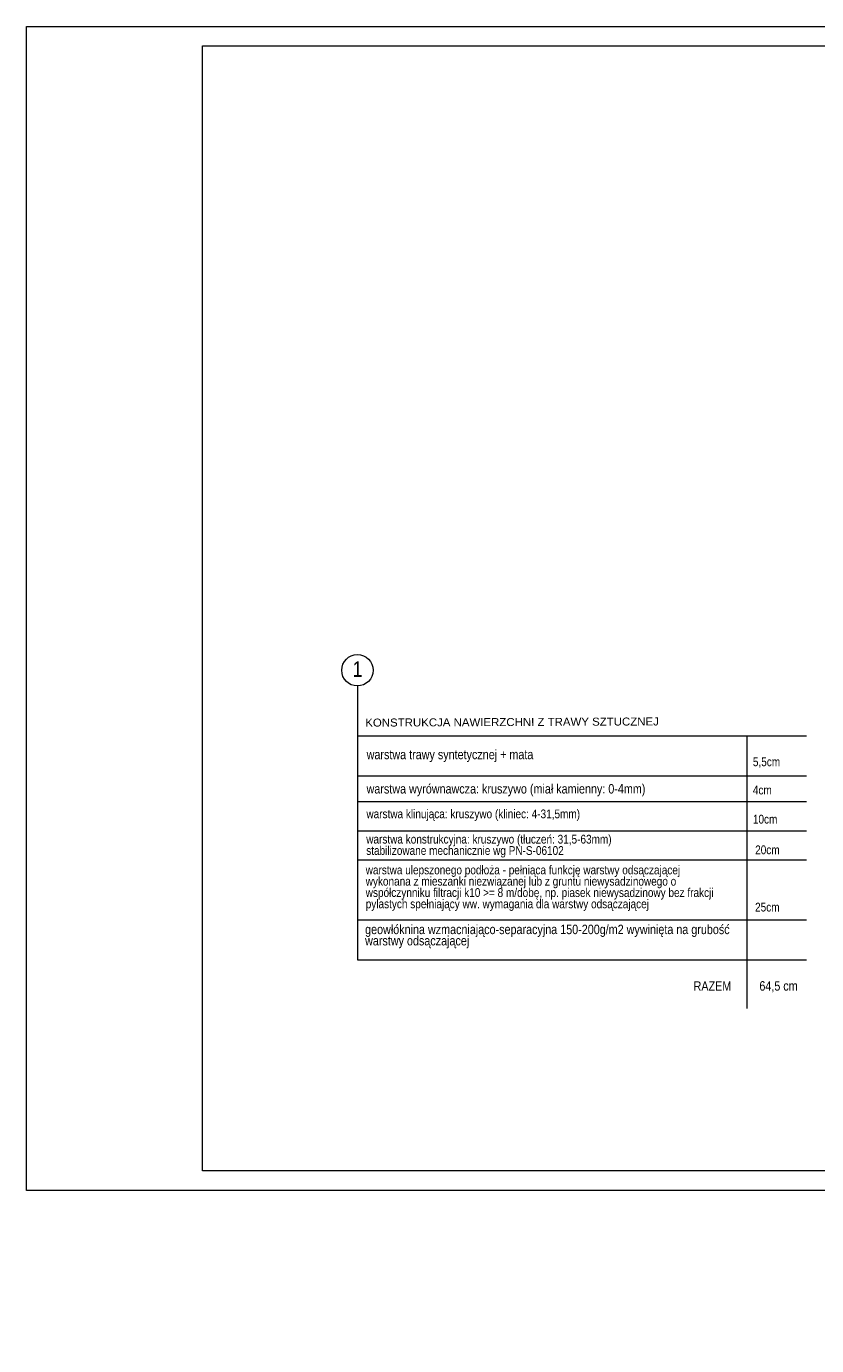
# Model space of a CAD drawing. Header units: metres. Extents: x 418.7 to 439.7, y -340.1 to -323.2.
# Tile 1 of 4: x 418.7 to 428.8, y -340.1 to -323.2. Entities that reach past the tile are written whole.
import ezdxf
from ezdxf.enums import TextEntityAlignment as Align

# ---------------------------------------------------------------- set-up
doc = ezdxf.new("R2010")
doc.units = ezdxf.units.M
doc.header["$MEASUREMENT"] = 0
for name, color, linetype, lineweight in [('1', 7, 'Continuous', 0), ('1 prze char', 7, 'Continuous', 0), ('4_WYMIARY', 7, 'Continuous', 0), ('A_WIDOKOWA_X szkic', 250, 'Continuous', 13), ('PRZE CHAR', 7, 'Continuous', 53), ('TABELKA I RAMKA', 4, 'Continuous', 0)]:
    doc.layers.add(name, color=color, linetype=linetype, lineweight=lineweight)
doc.styles.add('ARIAL 500', font='arial.ttf', dxfattribs={"height": 0.8})
doc.styles.get("Standard").update_dxf_attribs({"font": 'txt.shx'})
doc.styles.add('Style-Arial Narrow', font='ARIALN.TTF')
doc.styles.add('Style-SWISSLT_1250', font='SWISSLT_1250.shx')

# ---------------------------------------------------------------- blocks, each defined once
blk = doc.blocks.new('*U23')
at = {"layer": 'A_WIDOKOWA_X szkic', "color": 0, "linetype": 'ByBlock', "lineweight": -2}
for p, q in [((0, 0), (-179.5, -188.1)), ((0, 0), (406.6, -388.1)), ((-20.7, -21.7), (385.9, -409.8)), ((-41.4, -43.4), (365.2, -431.5)), ((-62.1, -65.1), (344.5, -453.2)), ((94.9, -90.6), (-84.7, -278.6)), ((-82.9, -86.8), (323.8, -474.9)), ((-131.2, -137.4), (275.4, -525.6)), ((-158.8, -166.4), (247.8, -554.5)), ((-179.5, -188.1), (227.1, -576.2)), ((406.6, -388.1), (227.1, -576.2))]:
    blk.add_line(p, q, dxfattribs=at)
at = {"layer": 'A_WIDOKOWA_X szkic', "color": 0, "char_height": 8, "rotation": 316.3329, "style": 'ARIAL 500'}
for s, insert, width, attachment_point in [('5,5cm', (37.1, -56.1), 131.069, 5), ('4cm', (16.4, -77.8), 131.069, 5), ('10cm', (-4.3, -99.5), 131.069, 5), ('20cm', (-25.1, -121.2), 131.069, 5), ('  trawa sytetyczna+mata', (88.1, -104.9), 420.953, 4), ('25cm', (-59.6, -157.4), 131.069, 5), ('  grunt rodzimy', (-70.7, -271.2), 420.953, 4)]:
    blk.add_mtext(s, dxfattribs=dict(at, insert=insert, width=width, attachment_point=attachment_point))
at = {"layer": 'A_WIDOKOWA_X szkic', "char_height": 8, "attachment_point": 4, "rotation": 316.3329, "style": 'ARIAL 500'}
for s, insert, width in [('\\C256;  warstwa wyrównawcza: kruszywo (miał kamienny: 0-4mm)', (67.4, -126.6), 420.953), ('\\C256;  warstwa klinująca: kruszywo (kliniec: 4-31,5mm)', (46.7, -148.3), 420.953), ('\\C256;  warstwa konstrukcyjna: kruszywo (tłuczeń: 31,5-63mm)', (26, -170), 420.953), ('\\C256;warstwa ulepszonego podłoża - pełniąca funkcję warstwy odsączającej wykonana z mieszanki niezwiązanej lub z gruntu niewysadzinowego o współczynniku filtracji k10 >= 8 m/dobę, np. piasek niewysadzinowy bez frakcji pylastych spełniający ww. wymagania dla warstwy odsączającej', (-4.9, -209.6), 410.953), ('\\C256;geowłóknina wzmacniająco-separacyjna 150-200g/m2 wywinięta na grubość warstwy odsączającej  ', (-42.9, -249.4), 410.953)]:
    blk.add_mtext(s, dxfattribs=dict(at, insert=insert, width=width))

msp = doc.modelspace()

# ---------------------------------------------------------------- linework, layer by layer
at = {"layer": '1 prze char', "color": 18, "linetype": 'Continuous', "lineweight": 0}
msp.add_line((427.89, -335.761), (427.89, -332.282), dxfattribs=at)
at = {"layer": 'PRZE CHAR', "color": 18, "linetype": 'Continuous', "lineweight": 0}
for p, q in [((422.915, -331.646), (422.915, -335.138)), ((422.915, -332.282), (428.647, -332.282)), ((422.915, -332.793), (428.647, -332.793)), ((422.915, -333.121), (428.647, -333.121)), ((422.915, -333.493), (428.647, -333.493)), ((422.915, -333.865), (428.647, -333.865)), ((422.915, -334.628), (428.647, -334.628)), ((422.915, -335.138), (428.647, -335.138))]:
    msp.add_line(p, q, dxfattribs=at)
at = {"layer": 'PRZE CHAR', "color": 7, "linetype": 'Continuous', "lineweight": 0}
msp.add_circle((422.915, -331.446), 0.2, dxfattribs=at)
at = {"layer": 'TABELKA I RAMKA', "color": 7, "ltscale": 0.004687, "flags": 128}
for points in [[(418.689, -323.231), (439.689, -323.231), (439.689, -338.081), (418.689, -338.081), (418.689, -323.231)], [(420.939, -323.481), (439.439, -323.481), (439.439, -337.831), (420.939, -337.831), (420.939, -323.481)]]:
    msp.add_lwpolyline(points, close=True, dxfattribs=at)

# ---------------------------------------------------------------- block references
at = {"layer": 'A_WIDOKOWA_X szkic', "ltscale": 0.01, "xscale": 0.01, "yscale": 0.01, "zscale": 0.01, "rotation": 43.66711377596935}
msp.add_blockref('*U23', (429.172, -334.654), dxfattribs=at)

# ---------------------------------------------------------------- texts
at = {"layer": '1', "color": 18, "linetype": 'Continuous', "lineweight": 13, "style": 'Style-Arial Narrow'}
for s, rotation, p in [('5,5cm', 359.977, (427.963, -332.558)), ('4cm', 359.977, (427.963, -332.918)), ('10cm', 359.977, (427.963, -333.29)), ('20cm', 0, (427.992, -333.681))]:
    msp.add_text(s, height=0.1116, rotation=rotation, dxfattribs=at).set_placement(p, align=Align.TOP_LEFT)
at = {"layer": '1', "color": 7, "linetype": 'Continuous', "lineweight": 13, "insert": (423.033, -332.539), "char_height": 0.12, "width": 3.66391, "attachment_point": 4, "rotation": 0.023, "line_spacing_factor": 0.72, "style": 'Style-Arial Narrow'}
msp.add_mtext('warstwa trawy syntetycznej + mata', dxfattribs=at)
at = {"layer": '1', "color": 18, "linetype": 'Continuous', "lineweight": 13, "attachment_point": 1, "rotation": 359.9943}
for s, insert, char_height, width, line_spacing_factor, style in [('warstwa klinująca: kruszywo (kliniec: 4-31,5mm)\\P', (423.03, -333.222), 0.11156, 3.97655, 0.6, 'Style-Arial Narrow'), (' warstwa konstrukcyjna: kruszywo (tłuczeń: 31,5-63mm)\\P stabilizowane mechanicznie wg PN-S-06102', (422.992, -333.545), 0.11156, 3.97655, 0.776525, 'Style-Arial Narrow'), ('\\fArial Narrow|b0|i0|c238238|p39;warstwa ulepszonego podłoża - pełniąca funkcję warstwy odsączającej wykonana z mieszanki niezwiązanej lub z gruntu niewysadzinowego o współczynniku filtracji k10 >= 8 m/dobę, np. piasek niewysadzinowy bez frakcji pylastych spełniający ww. wymagania dla warstwy odsączającej\\P', (423.021, -333.937), 0.111562, 4.45639, 0.776525, 'Style-SWISSLT_1250')]:
    msp.add_mtext(s, dxfattribs=dict(at, insert=insert, char_height=char_height, width=width, line_spacing_factor=line_spacing_factor, style=style))
at = {"layer": '1', "color": 18, "linetype": 'Continuous', "lineweight": 13, "insert": (427.991, -334.412), "char_height": 0.11156, "attachment_point": 1, "rotation": 0, "line_spacing_factor": 0.6, "style": 'Style-SWISSLT_1250'}
msp.add_mtext('\\fArial Narrow|b0|i0|c238238|p39;25cm', dxfattribs=at)
at = {"layer": '1 prze char', "color": 7, "linetype": 'Continuous', "lineweight": 0, "insert": (423.013, -334.842), "char_height": 0.12, "width": 4.91468, "attachment_point": 4, "line_spacing_factor": 0.72, "style": 'Style-Arial Narrow'}
msp.add_mtext('geowłóknina wzmacniająco-separacyjna 150-200g/m2 wywinięta na grubość warstwy odsączającej  \\P', dxfattribs=at)
at = {"layer": '4_WYMIARY', "color": 5, "linetype": 'Continuous', "lineweight": 13, "style": 'Style-Arial Narrow', "width": 1.25}
msp.add_text('KONSTRUKCJA NAWIERZCHNI Z TRAWY SZTUCZNEJ', height=0.102, rotation=0.2357, dxfattribs=at).set_placement((423.015, -332.114), align=Align.MIDDLE_LEFT)
at = {"layer": 'PRZE CHAR', "color": 7, "linetype": 'Continuous', "lineweight": 0, "style": 'Style-Arial Narrow'}
msp.add_text('1', height=0.2, rotation=0, dxfattribs=at).set_placement((422.981, -331.43), align=Align.MIDDLE_RIGHT)
at = {"layer": 'PRZE CHAR', "color": 7, "linetype": 'Continuous', "lineweight": 0, "insert": (426.591, -332.898), "char_height": 0.12, "width": 4.548, "attachment_point": 3, "line_spacing_factor": 0.72, "style": 'Style-Arial Narrow'}
msp.add_mtext('  warstwa wyrównawcza: kruszywo (miał kamienny: 0-4mm)\\P', dxfattribs=at)
at = {"layer": 'PRZE CHAR', "color": 7, "linetype": 'Continuous', "lineweight": 0, "insert": (427.206, -335.415), "char_height": 0.12, "attachment_point": 1, "line_spacing_factor": 0.72}
msp.add_mtext('\\fArial Narrow|b0|i0|c238238|p39;RAZEM', dxfattribs=at)
at = {"layer": 'PRZE CHAR', "color": 7, "linetype": 'Continuous', "lineweight": 0, "insert": (428.535, -335.413), "char_height": 0.12, "attachment_point": 3, "line_spacing_factor": 0.72, "style": 'Style-Arial Narrow'}
msp.add_mtext('64,5 cm', dxfattribs=at)

doc.saveas('drawing.dxf')
